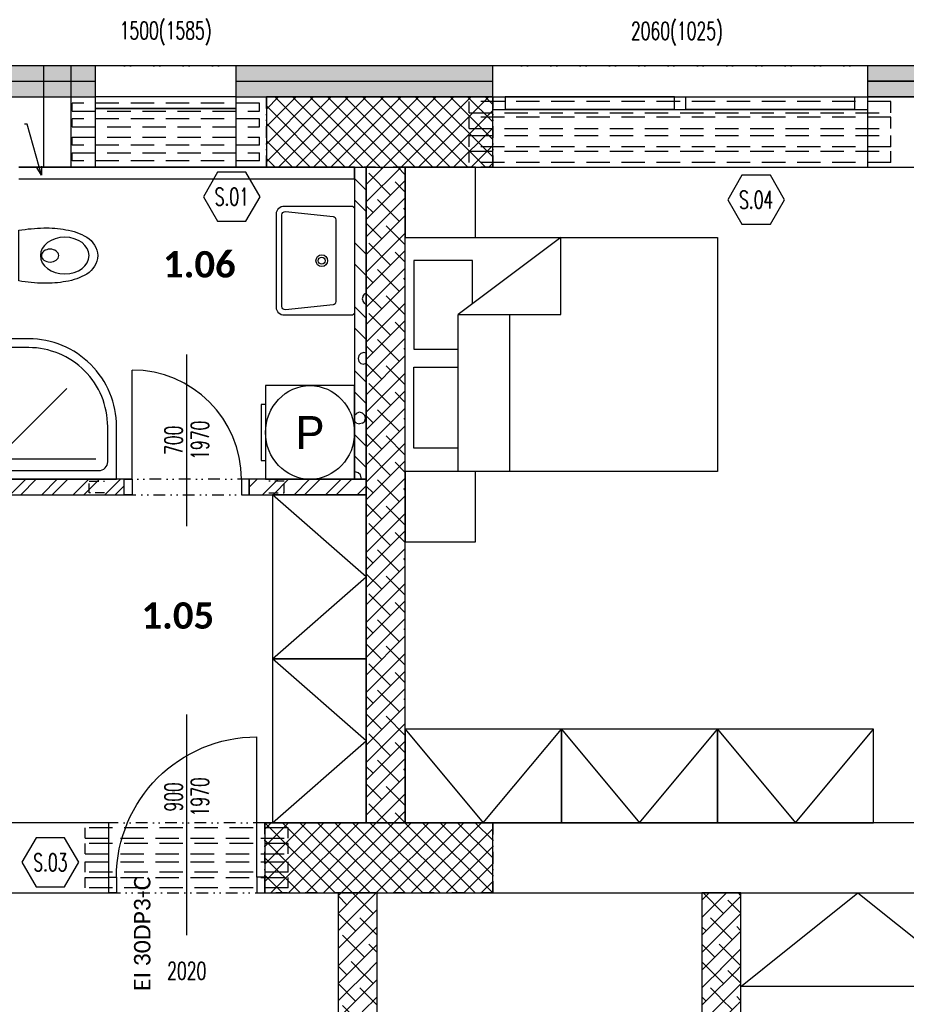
# Model space of a CAD drawing. Header units: millimetres. Extents: x -239306 to 235396, y -2942 to 28189.
# Tile 16 of 37: x 15865 to 21545, y 20016 to 26325. Entities that reach past the tile are written whole.
import ezdxf
from ezdxf import colors
from ezdxf.entities.mleader import LeaderData, LeaderLine
from ezdxf.enums import TextEntityAlignment as Align
from ezdxf.math import Vec2, Vec3

# ---------------------------------------------------------------- set-up
doc = ezdxf.new("R2010")
doc.units = ezdxf.units.MM
doc.header["$LTSCALE"] = 300
doc.linetypes.add('DASHED', pattern=[0.75, 0.5, -0.25])
doc.linetypes.add('DIVIDE2', pattern=[0.625, 0.25, -0.125, 0, -0.125, 0, -0.125])
for name, color, linetype in [('A-Appliance-G', 150, 'Continuous'), ('A-Dimline-D', 221, 'Continuous'), ('A-Dimline-D @ 50', 221, 'Continuous'), ('A-Door-G', 150, 'Continuous'), ('A-Furniture-G', 10, 'Continuous'), ('A-Room-T @ 50', 131, 'Continuous'), ('A-SanitaryFixture-G', 140, 'Continuous'), ('A-Wall-Abov', 32, 'DIVIDE2'), ('A-Wall-Blow', 30, 'Continuous'), ('A-Wall-Comp', 22, 'Continuous'), ('A-Wall-G', 50, 'Continuous'), ('A-Wall-Patt', 12, 'Continuous'), ('A-Window-G', 92, 'Continuous'), ('A-WindowAssy-G', 102, 'Continuous'), ('S-Beam-G', 80, 'Continuous')]:
    doc.layers.add(name, color=color, linetype=linetype)
doc.layers.add('G-Anno-Nplt @ 50', color=13, linetype='Continuous', plot=False)
doc.layers.add('ocel nová', color=7, linetype='Continuous', true_color=0x007af5)
doc.layers.add('Požár popisy', color=7, linetype='Continuous', true_color=0xea2106)
doc.styles.add('Arial', font='arial.ttf')
doc.styles.add('Calibri', font='calibri.ttf')
doc.styles.add('Dim', font='simplex.shx', dxfattribs={"width": 0.65})
doc.styles.add('RoomTag', font='calibrib.ttf')
doc.styles.get("Standard").update_dxf_attribs({"font": 'simplex.shx', "width": 0.65})

# ---------------------------------------------------------------- blocks, each defined once
blk = doc.blocks.new('WindoWHSH')
at = {"width": 0.65}
blk.add_attdef('WindowST:HSH', text='', height=1, dxfattribs=at).set_placement((0, -0.4), align=Align.TOP_CENTER)
blk = doc.blocks.new('Dvere-Pozar-PO')
at = {"layer": 'Požár popisy', "style": 'Calibri'}
blk.add_attdef('DoorOBJ:Pozar_001', (-3.258, -0.572), '', height=1.25, dxfattribs=at)
blk = doc.blocks.new('DoorAxis')
at = {"color": 0, "style": 'Dim', "width": 0.65}
for tag, p in [('DoorST:InnerHeight', (0.75, 0)), ('DoorST:InnerWidth', (-0.75, 0))]:
    blk.add_attdef(tag, text='', height=1, rotation=90, dxfattribs=at).set_placement(p, align=Align.MIDDLE_CENTER)
blk = doc.blocks.new('DoorRougHeight')
at = {"width": 0.65}
blk.add_attdef('DoorST:RoughHeight', text='', height=1, dxfattribs=at).set_placement((0, -0.9), align=Align.MIDDLE_CENTER)
blk = doc.blocks.new('SteelBub')
blk.add_lwpolyline([(-0.808, 1.4), (-1.617, 0), (-0.808, -1.4), (0.808, -1.4), (1.617, 0), (0.808, 1.4)], close=True)
at = {"width": 0.65}
blk.add_attdef('SteelOBJ:Label', text='', height=1, dxfattribs=at).set_placement((0, 0), align=Align.MIDDLE_CENTER)
blk = doc.blocks.new('AreaLabel1')
at = {"color": 0, "style": 'RoomTag'}
blk.add_attdef('AreaOBJ:Label', text='', height=1.5, dxfattribs=at).set_placement((0, 0), align=Align.MIDDLE_CENTER)
blk = doc.blocks.new('_Open30')
at = {"color": 0, "lineweight": -2}
for p, q in [((-1, 0.27), (0, 0)), ((0, 0), (-1, -0.27)), ((0, 0), (-1, 0))]:
    blk.add_line(p, q, dxfattribs=at)
blk = doc.blocks.new('osa1K')
at = {"color": 0, "linetype": 'ByBlock'}
blk.add_lwpolyline([(0, -250), (0, 850)], dxfattribs=at)
for points in [[(-350, 0), (-350, -0.0001)], [(350, 0), (350, -0.0001)]]:
    blk.add_lwpolyline(points)
blk = doc.blocks.new('dvojsklo')
at = {"color": 0, "linetype": 'ByBlock'}
for p, q in [((500, 25), (-500, 25)), ((-500, -25), (500, -25))]:
    blk.add_line(p, q, dxfattribs=at)
blk = doc.blocks.new('sklo')
for p, q in [((0, 25), (1145, 25)), ((0, -25), (1145, -25))]:
    blk.add_line(p, q)
blk = doc.blocks.new('M_DFURN_BED_3D DOUBLE WARDROBE_P')
at = {"color": 0, "linetype": 'ByBlock', "lineweight": -2}
blk.add_lwpolyline([(1, 0.5), (0, 0.5), (0, -0.5), (1, -0.5)], close=True, dxfattribs=at)
blk.add_lwpolyline([(1, 0.5), (0, 0), (1, -0.5)], dxfattribs=at)
at = {"layer": 'DEFPOINTS', "color": 0, "linetype": 'ByBlock', "lineweight": -2}
for p in [(0, 0.5), (0, -0.5)]:
    blk.add_point(p, dxfattribs=at)
blk = doc.blocks.new('SYMBOL_Shower_5_2D')
blk.add_line((0.1906, 0.1906), (0.6464, 0.6464))
for points in [[(0, 1), (0, 0), (1, 0), (1, 0.375, 0.414214), (0.375, 1)], [(0.0625, 0.875), (0.0625, 0.125, 0.414214), (0.125, 0.0625), (0.875, 0.0625, 0.414214), (0.9375, 0.125), (0.9375, 0.375, 0.414214), (0.375, 0.9375), (0.125, 0.9375, 0.414214)]]:
    blk.add_lwpolyline(points, format="xyb", close=True)
for points in [[(0.1464, 0.1464), (0.1464, 0.8536)], [(0.1464, 0.1464), (0.8536, 0.1464)]]:
    blk.add_lwpolyline(points)
blk.add_arc((0.1464, 0.1464), 0.0625, 0, 90)
blk = doc.blocks.new('Pracka3')
at = {"color": 0, "linetype": 'ByBlock', "lineweight": -2}
blk.add_lwpolyline([(1, -0.5), (1, 0.5), (0, 0.5), (0, -0.5)], close=True, dxfattribs=at)
blk.add_lwpolyline([(1, -0.3), (1.05, -0.3), (1.05, 0.3), (1, 0.3)], dxfattribs=at)
blk.add_circle((0.5, 0), 0.5)
at = {"color": 0, "linetype": 'ByBlock', "style": 'Arial', "flags": 4}
blk.add_attdef('ZNACKA', text='', height=0.35, rotation=180, dxfattribs=at).set_placement((0.5, 0), align=Align.MIDDLE_CENTER)
blk = doc.blocks.new('M_DFURN_BED_3D DOUBLE BED_P')
at = {"color": 0, "linetype": 'ByBlock', "lineweight": -2}
blk.add_line((0.1696, 0.5), (0.1696, -0.1712), dxfattribs=at)
for points in [[(0, -0.5), (1, -0.5), (1, 0.5), (0, 0.5)], [(0.1696, -0.1712), (0.4984, -0.1712), (0.4984, -0.5)]]:
    blk.add_lwpolyline(points, close=True, dxfattribs=at)
for points in [[(0.334, -0.1712), (0.334, 0.5)], [(0.1696, 0.3998), (0.0277, 0.3998), (0.0277, 0.0549), (0.1696, 0.0549)], [(0.2153, -0.2178), (0.2153, -0.4019), (0.0277, -0.4019), (0.0277, -0.0221), (0.1696, -0.0221)]]:
    blk.add_lwpolyline(points, dxfattribs=at)
at = {"layer": 'DEFPOINTS', "color": 0, "linetype": 'ByBlock', "lineweight": -2}
for p in [(0, 0.5), (1, 0), (0, -0.5)]:
    blk.add_point(p, dxfattribs=at)
blk = doc.blocks.new('SYMBOL_Closet_3_2D')
blk.add_lwpolyline([(0, 0), (0.45, 0), (0.45, -0.45), (0, -0.45)], close=True)
blk = doc.blocks.new('překlad 75')
at = {"color": 0, "linetype": 'ByBlock', "ltscale": 0.5}
for points in [[(-795, -37.5), (-945, -37.5), (-945, 37.5), (-795, 37.5)], [(795, -37.5), (945, -37.5), (945, 37.5), (795, 37.5)]]:
    blk.add_lwpolyline(points, dxfattribs=at)

msp = doc.modelspace()

# ---------------------------------------------------------------- hatches: boundary and pattern name
at = {"layer": 'A-Wall-Patt', "linetype": 'Continuous', "lineweight": -3}
h = msp.add_hatch(dxfattribs=at)
h.set_pattern_fill('HONEY', color=254, scale=15, style=0)
h.paths.add_polyline_path([(8600, 26030), (8700, 25930), (9485, 25930), (9485, 26030)], flags=0)
h.paths.add_polyline_path([(11885, 26030), (11885, 25930), (12485, 25930), (12485, 26030)], flags=0)
h.paths.add_polyline_path([(14885, 26030), (14885, 25930), (15585, 25930), (15585, 26030)], flags=0)
h.paths.add_polyline_path([(18085, 26030), (18085, 25930), (18895, 25930), (18895, 26030)], flags=0)
h.paths.add_polyline_path([(21295, 26030), (21295, 25930), (22225, 25930), (22225, 26030)], flags=0)
h.paths.add_polyline_path([(24625, 26030), (24625, 25930), (25585, 25930), (25585, 26030)], flags=0)
h.paths.add_polyline_path([(25585, 26030), (25585, 25930), (26795, 25930), (26795, 26030)], flags=0)
h.paths.add_polyline_path([(29195, 26030), (29195, 25930), (30125, 25930), (30125, 26030)], flags=0)
h.paths.add_polyline_path([(32525, 26030), (32525, 25930), (33335, 25930), (33335, 26030)], flags=0)
h.paths.add_polyline_path([(15585, 26030), (15585, 25930), (15785, 25930), (15785, 26030)], flags=0)
h.paths.add_polyline_path([(15785, 26030), (15785, 25930), (16350, 25930), (16350, 26030)], flags=0)
h.paths.add_polyline_path([(17250, 26030), (17250, 25930), (18085, 25930), (18085, 26030)], flags=0)
h.paths.add_polyline_path([(33335, 26030), (33335, 25930), (34515, 25930), (34515, 26030)], flags=0)
h.paths.add_polyline_path([(37495, 26030), (37495, 25930), (39585, 25930), (39585, 26030)], flags=0)
h.paths.add_polyline_path([(39585, 26030), (39585, 25930), (39830, 25930), (39830, 26030)], flags=0)
h.paths.add_polyline_path([(41020, 26030), (41020, 25930), (42075, 25930), (42075, 26030)], flags=0)
h.paths.add_polyline_path([(42075, 26030), (42075, 25930), (42670, 25930), (42770, 26030)], flags=0)
h = msp.add_hatch(dxfattribs=at)
h.set_pattern_fill('HONEY', color=254, scale=15, style=0)
h.paths.add_polyline_path([(8700, 25930), (8800, 25830), (9485, 25830), (9485, 25930)], flags=0)
h.paths.add_polyline_path([(11885, 25930), (11885, 25830), (12485, 25830), (12485, 25930)], flags=0)
h.paths.add_polyline_path([(14885, 25930), (14885, 25830), (15585, 25830), (15585, 25930)], flags=0)
h.paths.add_polyline_path([(18085, 25930), (18085, 25830), (18895, 25830), (18895, 25930)], flags=0)
h.paths.add_polyline_path([(21295, 25930), (21295, 25830), (22225, 25830), (22225, 25930)], flags=0)
h.paths.add_polyline_path([(24625, 25930), (24625, 25830), (25585, 25830), (25585, 25930)], flags=0)
h.paths.add_polyline_path([(25585, 25930), (25585, 25830), (26795, 25830), (26795, 25930)], flags=0)
h.paths.add_polyline_path([(29195, 25930), (29195, 25830), (30125, 25830), (30125, 25930)], flags=0)
h.paths.add_polyline_path([(32525, 25930), (32525, 25830), (33335, 25830), (33335, 25930)], flags=0)
h.paths.add_polyline_path([(15585, 25930), (15585, 25830), (15785, 25830), (15785, 25930)], flags=0)
h.paths.add_polyline_path([(15785, 25930), (15785, 25830), (16350, 25830), (16350, 25930)], flags=0)
h.paths.add_polyline_path([(17250, 25930), (17250, 25830), (18085, 25830), (18085, 25930)], flags=0)
h.paths.add_polyline_path([(33335, 25930), (33335, 25830), (34515, 25830), (34515, 25930)], flags=0)
h.paths.add_polyline_path([(37495, 25930), (37495, 25830), (39585, 25830), (39585, 25930)], flags=0)
h.paths.add_polyline_path([(39585, 25930), (39585, 25830), (39830, 25830), (39830, 25930)], flags=0)
h.paths.add_polyline_path([(41020, 25930), (41020, 25830), (42075, 25830), (42075, 25930)], flags=0)
h.paths.add_polyline_path([(42075, 25930), (42075, 25830), (42570, 25830), (42670, 25930)], flags=0)
h = msp.add_hatch(dxfattribs=at)
h.set_pattern_fill('ANSI37', color=254, scale=25, angle=-360, style=0)
h.paths.add_polyline_path([(17445, 25380), (18895, 25380), (18895, 25830), (17445, 25830)], flags=0)
h = msp.add_hatch(dxfattribs=at)
h.set_pattern_fill('POROBETON2', color=254, scale=400, angle=45, style=0, pattern_type=2)
h.set_pattern_definition([(45, (0, 0), (27.4519, 382.3555), [19.4116, -270.3664]), (45, (-51.23, 51.23), (27.4519, 382.3555), [19.4116, -270.3664]), (135, (13.73, 51.23), (-382.3555, -27.452), [19.4116, -231.5436]), (135, (-37.5, 5e-15), (-382.3555, -27.4519), [19.4116, -231.5436]), (105, (18.75, 32.48), (-177.45203, 177.45176), [19.4116, -560.144]), (165, (3e-15, 64.95), (-382.3556, -27.4521), [19.4116, -560.144]), (255, (-51.23, 51.23), (177.4518, -177.452), [19.4116, -984.408]), (255, (153.68, 256.13), (177.4518, -177.452), [19.4116, -984.408]), (255, (358.58, 461.03), (177.4518, -177.452), [19.4116, -984.408]), (195, (0, 0), (-204.90374, -204.9037), [19.4116, -984.408]), (195, (-177.45, 177.45), (-204.90374, -204.9037), [19.4116, -984.408]), (75, (13.73, 13.73), (-177.4518, 177.452), [19.4116, -984.408]), (75, (218.63, 218.63), (-177.4518, 177.452), [19.4116, -984.408]), (75, (423.53, 423.53), (-177.4518, 177.452), [19.4116, -984.408]), (285, (-56.25, 32.48), (177.45203, -177.45176), [19.4116, -560.144]), (345, (-37.5, 5e-15), (382.3556, 27.4521), [19.4116, -560.144]), (195, (-18.75, 69.98), (-204.90374, -204.9037), [19.4116, -984.408]), (195, (-196.2, 247.43), (-204.90374, -204.9037), [19.4116, -984.408]), (135, (75.16, 75.16), (-487.7464, 77.939), []), (135, (143.47, 143.47), (-487.7464, 77.939), [])])
h.paths.add_polyline_path([(18010, 23380), (18085, 23380), (18085, 25380), (18010, 25380)], flags=0)
h = msp.add_hatch(dxfattribs=at)
h.set_pattern_fill('ANSI38', color=254, scale=25, style=0)
h.paths.add_polyline_path([(18085, 23380), (18335, 23380), (18335, 25380), (18085, 25380)], flags=0)
h = msp.add_hatch(dxfattribs=at)
h.set_pattern_fill('ANSI32', color=254, scale=15, style=0)
h.paths.add_polyline_path([(17335, 23380), (17335, 23280), (18085, 23280), (18085, 23380)], flags=0)
h.paths.add_polyline_path([(16535, 23280), (16535, 23380), (15585, 23380), (15560, 23346.7), (15585, 23280)], flags=0)
h = msp.add_hatch(dxfattribs=at)
h.set_pattern_fill('ANSI38', color=254, scale=25, angle=-360, style=0)
h.paths.add_polyline_path([(18335, 23380), (18085, 23380), (18085, 21180), (18335, 21180)], flags=0)
h = msp.add_hatch(dxfattribs=at)
h.set_pattern_fill('ANSI37', color=254, scale=25, angle=-360, style=0)
h.paths.add_polyline_path([(17435, 20730), (18895, 20730), (18895, 21180), (17435, 21180)], flags=0)

# ---------------------------------------------------------------- linework, layer by layer
at = {"layer": 'A-Door-G', "linetype": 'Continuous', "lineweight": -3}
for points in [[(16585, 23380), (16585, 24080)], [(17385, 20830), (17385, 21730)]]:
    msp.add_lwpolyline(points, dxfattribs=at)
for points in [[(16585, 23280), (16535, 23280), (16535, 23380), (16585, 23380)], [(17285, 23280), (17335, 23280), (17335, 23380), (17285, 23380)], [(16485, 20730), (16435, 20730), (16435, 20830), (16485, 20830)], [(17385, 20730), (17435, 20730), (17435, 20830), (17385, 20830)]]:
    msp.add_lwpolyline(points, close=True, dxfattribs=at)
msp.add_arc((16585, 23380), 700, 0, 90, dxfattribs=at)
at = {"layer": 'A-Door-G', "linetype": 'Continuous', "lineweight": -3, "extrusion": (0, 0, -1)}
msp.add_arc((-17385, 20830), 900, 0, 90, dxfattribs=at)
at = {"layer": 'A-SanitaryFixture-G', "linetype": 'Continuous', "lineweight": -3}
for points in [[(17510, 25080.7, -0.414214), (17560, 25130.7), (17990, 25130.7, -0.414214), (18010, 25110.7), (18010, 24450.7, -0.414214), (17990, 24430.7), (17560, 24430.7, -0.414214), (17510, 24480.7)], [(17545, 25075, -0.448655), (17567.3, 25094.9), (17872.5, 25062.9, -0.37818), (17890, 25043.1), (17890, 24518.4, -0.37818), (17872.5, 24498.5), (17567.3, 24466.6, -0.448655), (17545, 24486.4)], [(16364.6, 24813.1, -0.246348), (16294.6, 24694.9, -0.092866), (16161, 24647.2, -0.047652), (16018.7, 24635.8, -0.033058), (15860, 24650.7), (15860, 24975.6, -0.033058), (16018.7, 24990.5, -0.047652), (16161, 24979.1, -0.092866), (16294.6, 24931.4, -0.246348)]]:
    msp.add_lwpolyline(points, format="xyb", close=True, dxfattribs=at)
for radius in [37.5, 22.5]:
    msp.add_circle((17800, 24780.7), radius, dxfattribs=at)
at = {"layer": 'A-SanitaryFixture-G', "linetype": 'Continuous', "lineweight": -3, "extrusion": (0, 0, -1)}
for centre, major_axis, ratio in [((16153.8, 24813.1), (-156.2, 0), 0.751511), ((16059.6, 24813.1), (-55.3, 0), 0.745622)]:
    msp.add_ellipse(centre, major_axis=major_axis, ratio=ratio, dxfattribs=at)
at = {"layer": 'A-Wall-Abov', "linetype": 'DIVIDE2', "lineweight": -3}
for p, q in [((17250, 26030), (16350, 26030)), ((21295, 26030), (18895, 26030)), ((17445, 25830), (18895, 25830)), ((17445, 25380), (17445, 25830)), ((18895, 25830), (18895, 25380)), ((16350, 25380), (17250, 25380)), ((18895, 25380), (17445, 25380)), ((18895, 25380), (21295, 25380)), ((17335, 23380), (16535, 23380)), ((16535, 23280), (17335, 23280)), ((17435, 21180), (18895, 21180)), ((17435, 20730), (17435, 21180)), ((18895, 21180), (18895, 20730)), ((18895, 20730), (17435, 20730))]:
    msp.add_line(p, q, dxfattribs=at)
for points in [[(17435, 21180), (16435, 21180)], [(16435, 20730), (17435, 20730)]]:
    msp.add_lwpolyline(points, dxfattribs=at)
at = {"layer": 'A-Wall-Blow', "linetype": 'Continuous', "lineweight": -3}
for p, q in [((16020.7, 25380), (16020.7, 26030)), ((16195.7, 25380), (16195.7, 26030)), ((17250, 26030), (16350, 26030)), ((21295, 26030), (18895, 26030)), ((18895, 25830), (17445, 25830)), ((17445, 25830), (17445, 25380)), ((18895, 25380), (18895, 25830)), ((18010, 25380), (15860, 25380)), ((16350, 25380), (17250, 25380)), ((17445, 25380), (18895, 25380)), ((18010, 25305), (18010, 25380)), ((18895, 25380), (21295, 25380)), ((15860, 25305), (18010, 25305)), ((18895, 21180), (17435, 21180)), ((17435, 21180), (17435, 20730)), ((18895, 20730), (18895, 21180)), ((17435, 20730), (18895, 20730))]:
    msp.add_line(p, q, dxfattribs=at)
at = {"layer": 'A-Wall-Comp', "linetype": 'Continuous', "lineweight": -3}
for p, q in [((14885, 25930), (16350, 25930)), ((14885, 25930), (16350, 25930)), ((17250, 25930), (18895, 25930)), ((17250, 25930), (18895, 25930)), ((22225, 25930), (21295, 25930)), ((21295, 25930), (22225, 25930)), ((14885, 25830), (16350, 25830)), ((14885, 25830), (16350, 25830)), ((17250, 25830), (18895, 25830)), ((17250, 25830), (18895, 25830)), ((18895, 25830), (17445, 25830)), ((17445, 25830), (17445, 25380)), ((18895, 25380), (18895, 25830)), ((22225, 25830), (21295, 25830)), ((21295, 25830), (22225, 25830)), ((17445, 25380), (18895, 25380)), ((18010, 25380), (18335, 25380)), ((18010, 25380), (18335, 25380)), ((18085, 25380), (18085, 23380)), ((18085, 23380), (18085, 25380)), ((18010, 23380), (18085, 23380)), ((18085, 23380), (18010, 23380)), ((18085, 23280), (18085, 23380)), ((18085, 23380), (18085, 23280)), ((18895, 21180), (17435, 21180)), ((17435, 21180), (17435, 20730)), ((18085, 21180), (18335, 21180)), ((18895, 20730), (18895, 21180)), ((17435, 20730), (18895, 20730)), ((18155, 20730), (17905, 20730)), ((20485, 20730), (20235, 20730))]:
    msp.add_line(p, q, dxfattribs=at)
for points in [[(18335, 21180), (18085, 21180)], [(17905, 20730), (18155, 20730)], [(20235, 20730), (20485, 20730)]]:
    msp.add_lwpolyline(points, dxfattribs=at)
at = {"layer": 'A-Wall-G', "linetype": 'Continuous', "lineweight": -3}
for p, q in [((16350, 26030), (14885, 26030)), ((16350, 25380), (16350, 26030)), ((18895, 26030), (17250, 26030)), ((17250, 26030), (17250, 25380)), ((18895, 25380), (18895, 26030)), ((22225, 26030), (21295, 26030)), ((21295, 26030), (21295, 25380)), ((15860, 25380), (16350, 25380)), ((17250, 25380), (18010, 25380)), ((18010, 25380), (18010, 23380)), ((18335, 25380), (18895, 25380)), ((18335, 23380), (18335, 25380)), ((21295, 25380), (22225, 25380)), ((16535, 23380), (15585, 23380)), ((16535, 23280), (16535, 23380)), ((18010, 23380), (17335, 23380)), ((17335, 23380), (17335, 23280)), ((18335, 21180), (18335, 23380)), ((15585, 23280), (16535, 23280)), ((17335, 23280), (18085, 23280)), ((18085, 23280), (18085, 21180))]:
    msp.add_line(p, q, dxfattribs=at)
for points in [[(16435, 21180), (15585, 21180)], [(16435, 20730), (16435, 21180)], [(18085, 21180), (17435, 21180)], [(17435, 21180), (17435, 20730)], [(21755, 21180), (18335, 21180)], [(11600, 20730), (16435, 20730)], [(17435, 20730), (17905, 20730)], [(18155, 20730), (20235, 20730)], [(20485, 20730), (22285, 20730)]]:
    msp.add_lwpolyline(points, dxfattribs=at)
at = {"layer": 'A-WindowAssy-G', "linetype": 'Continuous', "lineweight": -3}
for p, q in [((18895, 25830), (21295, 25830)), ((18895, 25750), (18895, 25830)), ((18975, 25830), (18975, 25750)), ((20060, 25750), (20060, 25830)), ((20130, 25830), (20130, 25750)), ((21215, 25750), (21215, 25830)), ((21295, 25830), (21295, 25750)), ((18895, 25750), (21295, 25750))]:
    msp.add_line(p, q, dxfattribs=at)
at = {"layer": 'ocel nová', "linetype": 'DASHED', "lineweight": -3}
for p, q in [((16200.9, 25739), (16200.9, 25789)), ((17400.9, 25789), (16200.9, 25789)), ((17400.9, 25789), (16200.9, 25789)), ((16200.9, 25739), (17400.9, 25739)), ((16200.9, 25739), (17400.9, 25739)), ((17400.9, 25739), (17400.9, 25789)), ((18745, 25727), (18745, 25801)), ((21445, 25801), (18745, 25801)), ((21445, 25801), (18745, 25801)), ((21445, 25727), (21445, 25801)), ((16200.9, 25639), (16200.9, 25689)), ((17400.9, 25689), (16200.9, 25689)), ((17400.9, 25689), (16200.9, 25689)), ((17400.9, 25639), (17400.9, 25689)), ((18745, 25727), (21445, 25727)), ((18745, 25727), (21445, 25727)), ((18745, 25627), (18745, 25701)), ((21445, 25701), (18745, 25701)), ((21445, 25701), (18745, 25701)), ((21445, 25627), (21445, 25701)), ((16200.9, 25639), (17400.9, 25639)), ((16200.9, 25639), (17400.9, 25639)), ((18745, 25627), (21445, 25627)), ((18745, 25627), (21445, 25627)), ((16200.9, 25521), (16200.9, 25571)), ((16200.9, 25571), (17400.9, 25571)), ((16200.9, 25571), (17400.9, 25571)), ((17400.9, 25521), (17400.9, 25571)), ((18745, 25509), (18745, 25583)), ((18745, 25583), (21445, 25583)), ((18745, 25583), (21445, 25583)), ((21445, 25509), (21445, 25583)), ((17400.9, 25521), (16200.9, 25521)), ((17400.9, 25521), (16200.9, 25521)), ((21445, 25509), (18745, 25509)), ((21445, 25509), (18745, 25509)), ((16200.9, 25421), (16200.9, 25471)), ((16200.9, 25471), (17400.9, 25471)), ((16200.9, 25471), (17400.9, 25471)), ((17400.9, 25421), (17400.9, 25471)), ((18745, 25409), (18745, 25483)), ((18745, 25483), (21445, 25483)), ((18745, 25483), (21445, 25483)), ((21445, 25409), (21445, 25483)), ((17400.9, 25421), (16200.9, 25421)), ((17400.9, 25421), (16200.9, 25421)), ((21445, 25409), (18745, 25409)), ((21445, 25409), (18745, 25409)), ((16285, 21081), (16285, 21147)), ((17585, 21147), (16285, 21147)), ((17585, 21147), (16285, 21147)), ((17585, 21081), (17585, 21147)), ((16285, 21081), (17585, 21081)), ((16285, 21081), (17585, 21081)), ((16285, 20981), (16285, 21047)), ((17585, 21047), (16285, 21047)), ((17585, 21047), (16285, 21047)), ((17585, 20981), (17585, 21047)), ((16285, 20981), (17585, 20981)), ((16285, 20981), (17585, 20981)), ((16285, 20863), (16285, 20929)), ((16285, 20929), (17585, 20929)), ((16285, 20929), (17585, 20929)), ((17585, 20863), (17585, 20929)), ((17585, 20863), (16285, 20863)), ((17585, 20863), (16285, 20863)), ((16285, 20763), (16285, 20829)), ((16285, 20829), (17585, 20829)), ((16285, 20829), (17585, 20829)), ((17585, 20763), (17585, 20829)), ((17585, 20763), (16285, 20763)), ((17585, 20763), (16285, 20763))]:
    msp.add_line(p, q, dxfattribs=at)

# ---------------------------------------------------------------- block references
at = {"layer": 'A-Appliance-G', "linetype": 'Continuous', "lineweight": -3}
ref = msp.add_blockref('Pracka3', (18010, 23680), dxfattribs=dict(at, xscale=570, yscale=600, zscale=870, rotation=180))
ref.add_attrib('ZNACKA', 'P', dxfattribs={"layer": '0', "color": 0, "linetype": 'ByBlock', "height": 210, "style": 'Arial', "width": 0.95}).set_placement((17725, 23680), align=Align.MIDDLE_CENTER)
at = {"layer": 'A-Dimline-D @ 50', "linetype": 'Continuous', "lineweight": -3, "xscale": 112.5, "yscale": 112.5, "zscale": 112.5}
for name, p, values in [('WindoWHSH', (16800, 26356.6), {'WindowST:HSH': '1500(1585)'}), ('WindoWHSH', (20075, 26354.1), {'WindowST:HSH': '2060(1025)'}), ('SteelBub', (17223.8, 25190.6), {'SteelOBJ:Label': 'S.01'}), ('SteelBub', (20582.9, 25171.1), {'SteelOBJ:Label': 'S.04'}), ('DoorAxis', (16935, 23630), {'DoorST:InnerWidth': '700', 'DoorST:InnerHeight': '1970'}), ('DoorAxis', (16935, 21345.3), {'DoorST:InnerWidth': '900', 'DoorST:InnerHeight': '1970'}), ('SteelBub', (16061.4, 20926, -130), {'SteelOBJ:Label': 'S.03'}), ('DoorRougHeight', (16935, 20332.1), {'DoorST:RoughHeight': '2020'})]:
    msp.add_blockref(name, p, dxfattribs=at).add_auto_attribs(values)
at = {"layer": 'A-Door-G', "linetype": 'Continuous', "lineweight": -3}
msp.add_blockref('osa1K', (16935, 23330), dxfattribs=at)
at = {"layer": 'A-Door-G', "linetype": 'Continuous', "lineweight": -3, "extrusion": (0, 0, -1), "xscale": 1.285714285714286, "yscale": 1.285714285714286, "zscale": -1}
msp.add_blockref('osa1K', (-16935, 20780), dxfattribs=at)
at = {"layer": 'A-Furniture-G', "linetype": 'Continuous', "lineweight": -3, "extrusion": (0, 0, -1), "rotation": 180}
for name, p, xscale, yscale, zscale in [('SYMBOL_Closet_3_2D', (-18335, 24930), 1000, 1000, -1000), ('M_DFURN_BED_3D DOUBLE BED_P', (-18335, 24180), 2000, 1500, -550), ('SYMBOL_Closet_3_2D', (-18335, 22980), 1000, 1000, -1000)]:
    msp.add_blockref(name, p, dxfattribs=dict(at, xscale=xscale, yscale=yscale, zscale=zscale))
at = {"layer": 'A-Furniture-G', "linetype": 'Continuous', "lineweight": -3, "xscale": 600, "zscale": 2175}
for p, yscale, rotation in [((18085, 22755), 1050, 180), ((18085, 21705), 1050, 180), ((18835, 21180), 1000, 90), ((19835, 21180), 1000, 90), ((20835, 21180), 1000, 90)]:
    msp.add_blockref('M_DFURN_BED_3D DOUBLE WARDROBE_P', p, dxfattribs=dict(at, yscale=yscale, rotation=rotation))
at = {"layer": 'A-Room-T @ 50', "linetype": 'Continuous', "lineweight": -3, "xscale": 112.5, "yscale": 112.5, "zscale": 112.5}
for p, values in [((17015.9, 24757.5), {'AreaOBJ:Label': '1.06'}), ((16877.7, 22507.3), {'AreaOBJ:Label': '1.05'})]:
    msp.add_blockref('AreaLabel1', p, dxfattribs=at).add_auto_attribs(values)
at = {"layer": 'A-SanitaryFixture-G', "linetype": 'Continuous', "lineweight": -3, "xscale": 900, "yscale": 900, "zscale": 900}
msp.add_blockref('SYMBOL_Shower_5_2D', (15585, 23380), dxfattribs=at)
at = {"layer": 'A-Window-G', "linetype": 'Continuous', "lineweight": -3, "rotation": 180}
for name, p, xscale, yscale in [('dvojsklo', (16800, 25792.5), 0.9, 1.5), ('sklo', (17250, 25792.5, 1585), 0.7860262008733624, 1.5), ('dvojsklo', (19517.5, 25790, 1025), 1.085, 1.6), ('sklo', (20060, 25790, 1105), 0.9475982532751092, 1.6)]:
    msp.add_blockref(name, p, dxfattribs=dict(at, xscale=xscale, yscale=yscale))
at = {"layer": 'A-Window-G', "linetype": 'Continuous', "lineweight": -3, "extrusion": (0, 0, -1), "xscale": 1.085, "yscale": 1.6, "zscale": -1, "rotation": 180}
for p in [(-19517.5, 25790, -1025), (-20672.5, 25790, -1025), (-20672.5, 25790, -1025)]:
    msp.add_blockref('dvojsklo', p, dxfattribs=at)
at = {"layer": 'G-Anno-Nplt @ 50', "linetype": 'Continuous', "lineweight": -3}
ref = msp.add_blockref('Dvere-Pozar-PO', (16650, 20476.4), dxfattribs=dict(at, xscale=84.375, yscale=84.375, zscale=84.375, rotation=90))
ref.add_attrib('DoorOBJ:Pozar_001', 'EI 30DP3-C', (16702.5, 20101.4), dxfattribs={"layer": 'Požár popisy', "height": 105.47, "rotation": 90, "style": 'Calibri'})
at = {"layer": 'S-Beam-G', "linetype": 'DASHED', "lineweight": -3, "ltscale": 0.5, "xscale": 0.6613756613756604}
msp.add_blockref('překlad 75', (16935, 23330, 2145), dxfattribs=at)

# ---------------------------------------------------------------- leaders
at = {"layer": 'A-Dimline-D'}
ml = msp.add_multileader_mtext('Standard', dxfattribs=at)
ml.set_content('sokl V 1200', color=256)
ml.set_leader_properties()
ml.set_arrow_properties(name='OPEN30')
ml.build(insert=Vec2(0, 0))
ml.multileader.update_dxf_attribs({"dogleg_length": 0.36, "arrow_head_size": 56.2, "scale": 50})
ctx = ml.context
ctx.base_point, ctx.scale, ctx.char_height, ctx.arrow_head_size, ctx.landing_gap_size, ctx.plane_origin = Vec3(15087.1, 25655), 50, 112.5, 56.2, 75, Vec3(16004.8, 25328.4)
ctx.text_align_type = 2
notes = []
notes.append((ctx, [(0, (1, 1, 0), (15913.2, 25655), (-1, 0), 18, [(0, [(16004.8, 25328.4)], 0, [])])]))
ctx.mtext.insert, ctx.mtext.alignment, ctx.mtext.flow_direction = Vec3(15820.2, 25711.3), 3, 5
for ctx, leaders in notes:
    for number, flags, end, landing, length, lines in leaders:
        leader = LeaderData()
        leader.index, (leader.has_last_leader_line, leader.has_dogleg_vector, leader.attachment_direction) = number, flags
        leader.last_leader_point, leader.dogleg_vector, leader.dogleg_length = Vec3(end), Vec3(landing), length
        for number, points, colour, breaks in lines:
            line = LeaderLine()
            line.index, line.vertices, line.color, line.breaks = number, Vec3.list(points), colors.encode_raw_color(colour), breaks
            leader.lines.append(line)
        ctx.leaders.append(leader)

# ---------------------------------------------------------------- next in the draw order: leaders
ml = msp.add_multileader_mtext('Standard', dxfattribs=at)
ml.set_content('stávající kontaktní zateplení tl. 100 mm + nové zateplení tl. 100 mm', color=256)
ml.set_leader_properties()
ml.set_arrow_properties(name='OPEN30')
ml.build(insert=Vec2(0, 0))
ml.multileader.update_dxf_attribs({"dogleg_length": 0.36, "arrow_head_size": 56.2, "scale": 50})
ctx = ml.context
ctx.base_point, ctx.scale, ctx.char_height, ctx.arrow_head_size, ctx.landing_gap_size, ctx.plane_origin = Vec3(983, 20110.5), 50, 112.5, 56.2, 75, Vec3(391.4, 19374.1)
notes = []
notes.append((ctx, [(0, (1, 1, 0), (965, 20110.5), (1, 0), 18, [(0, [(391.4, 19374.1)], 0, [])])]))
ctx.mtext.insert, ctx.mtext.width, ctx.mtext.flow_direction = Vec3(1058, 20185.5), 3027.305, 5
ctx.mtext.has_bg_fill, ctx.mtext.bg_color, ctx.mtext.bg_scale_factor, ctx.mtext.bg_transparency, ctx.mtext.use_window_bg_color = 1, -1027028792, 1.5, 0, 1
for ctx, leaders in notes:
    for number, flags, end, landing, length, lines in leaders:
        leader = LeaderData()
        leader.index, (leader.has_last_leader_line, leader.has_dogleg_vector, leader.attachment_direction) = number, flags
        leader.last_leader_point, leader.dogleg_vector, leader.dogleg_length = Vec3(end), Vec3(landing), length
        for number, points, colour, breaks in lines:
            line = LeaderLine()
            line.index, line.vertices, line.color, line.breaks = number, Vec3.list(points), colors.encode_raw_color(colour), breaks
            leader.lines.append(line)
        ctx.leaders.append(leader)

# ---------------------------------------------------------------- next in the draw order: hatches: boundary and pattern name
at = {"layer": 'A-Wall-Patt', "linetype": 'Continuous', "lineweight": -3}
h = msp.add_hatch(dxfattribs=at)
h.set_pattern_fill('ANSI38', color=254, scale=25, angle=-360, style=0)
h.paths.add_polyline_path([(17905, 19870), (18155, 19870), (18155, 20730), (17905, 20730)], flags=0)
h.paths.add_polyline_path([(18155, 18620), (17905, 18620), (17905, 15795), (18155, 15795)], flags=0)
h = msp.add_hatch(dxfattribs=at)
h.set_pattern_fill('ANSI38', color=254, scale=25, angle=-360, style=0)
h.paths.add_polyline_path([(20235, 19730), (20485, 19730), (20485, 20730), (20235, 20730)], flags=0)
h.paths.add_polyline_path([(20485, 18730), (20235, 18730), (20235, 16995), (20485, 16995)], flags=0)
h.paths.add_polyline_path([(20485, 16995), (20235, 16995), (20235, 14995), (20485, 14995)], flags=0)

# ---------------------------------------------------------------- next in the draw order: linework, layer by layer
at = {"layer": 'A-Wall-G', "linetype": 'Continuous', "lineweight": -3}
for p, q in [((17905, 20730), (17905, 19870)), ((18155, 19870), (18155, 20730)), ((20235, 20730), (20235, 19730)), ((20485, 19730), (20485, 20730))]:
    msp.add_line(p, q, dxfattribs=at)

# ---------------------------------------------------------------- next in the draw order: block references
at = {"layer": 'A-Furniture-G', "linetype": 'Continuous', "lineweight": -3, "extrusion": (0, 0, -1), "xscale": 600, "yscale": 1500, "zscale": -2175, "rotation": 270}
msp.add_blockref('M_DFURN_BED_3D DOUBLE WARDROBE_P', (-21235, 20730), dxfattribs=at)

doc.saveas('drawing.dxf')
